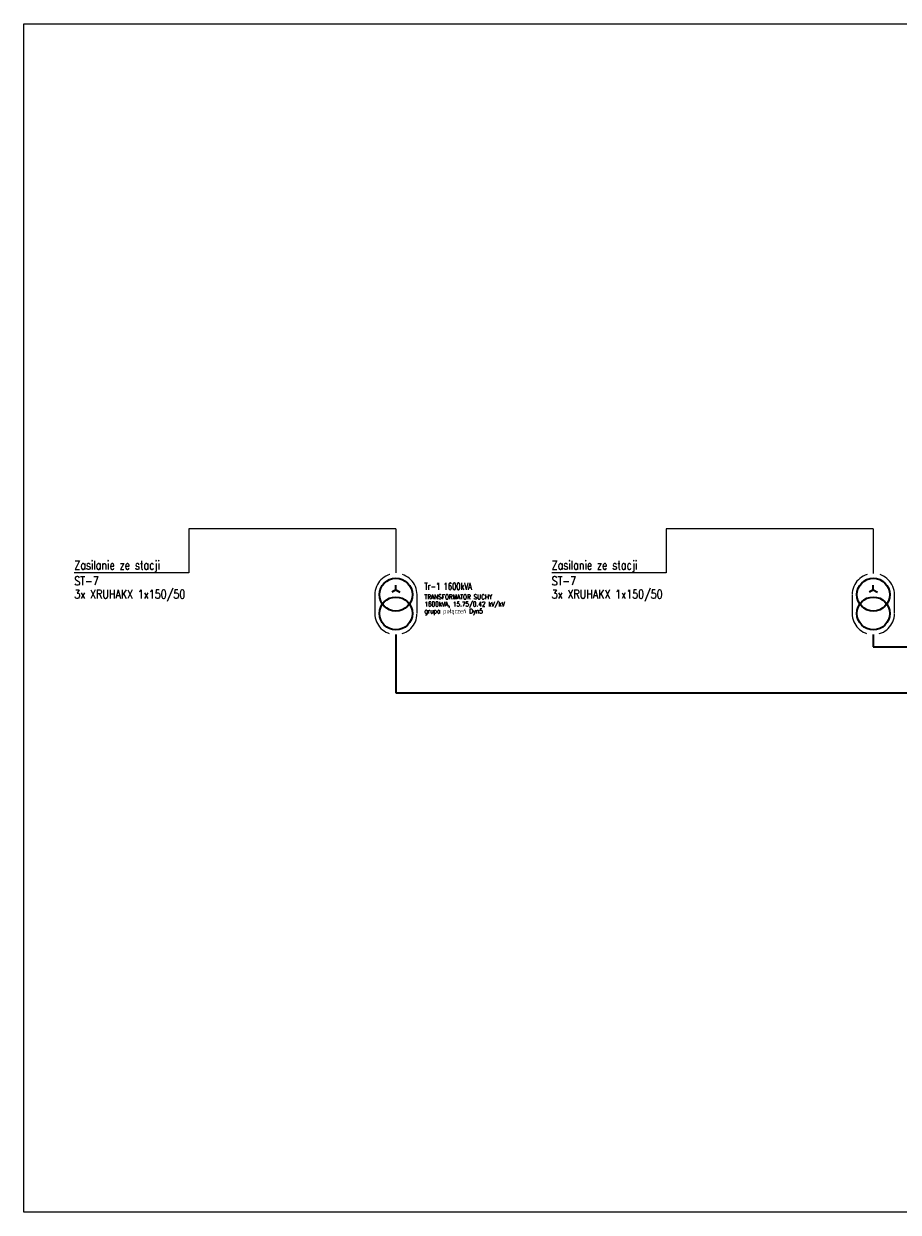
# Model space of a CAD drawing. Header units: millimetres. Extents: x -3526 to -1991, y 3916 to 4843.
# Tile 9 of 10: x -2401 to -2190, y 4556 to 4843. Entities that reach past the tile are written whole.
import ezdxf

# ---------------------------------------------------------------- set-up
doc = ezdxf.new("R2010")
doc.units = ezdxf.units.MM
for name, pattern in [('Caddy_Solid', [0]), ('DASHED2', [9.525, 6.35, -3.175]), ('New Line4', [0.8, 0.5, -0.3])]:
    doc.linetypes.add(name, pattern=pattern)
for name, color, linetype, lineweight in [('_E_x_tabelka', 7, 'Continuous', 25), ('_ELTECH_ELE1', 1, 'Continuous', 35), ('_ELTECH_ELE2', 6, 'Continuous', 25)]:
    doc.layers.add(name, color=color, linetype=linetype, lineweight=lineweight)
doc.styles.add('Romans', font='Romans.shx')
doc.styles.add('SIMPLEX', font='simplex.shx', dxfattribs={"width": 0.8, "height": 2})

msp = doc.modelspace()

# ---------------------------------------------------------------- linework, layer by layer
for p, q in [((-2361.04, 4721.34), (-2361.04, 4710.68)), ((-2311.04, 4721.34), (-2361.04, 4721.34)), ((-2245.75, 4721.34), (-2245.75, 4710.68)), ((-2195.74, 4721.34), (-2245.75, 4721.34)), ((-2361.04, 4710.68), (-2388.71, 4710.68)), ((-2245.75, 4710.68), (-2273.42, 4710.68))]:
    msp.add_line(p, q)
at = {"linetype": 'New Line4', "ltscale": 100}
for p, q in [((-2311.04, 4721.34), (-2311.04, 4710.68)), ((-2195.74, 4721.34), (-2195.74, 4710.52))]:
    msp.add_line(p, q, dxfattribs=at)
at = {"layer": '_E_x_tabelka'}
msp.add_lwpolyline([(-2400.91, 4843.28), (-1990.91, 4843.28), (-1990.91, 4556.28), (-2400.91, 4556.28)], close=True, dxfattribs=at)
at = {"layer": '_ELTECH_ELE1'}
for p, q in [((-2311.04, 4706.55), (-2311.04, 4707.69)), ((-2195.74, 4706.55), (-2195.74, 4707.69)), ((-2311.04, 4706.55), (-2312.02, 4705.99)), ((-2311.04, 4706.55), (-2310.06, 4705.99)), ((-2195.74, 4706.55), (-2196.72, 4705.99)), ((-2195.74, 4706.55), (-2194.76, 4705.99))]:
    msp.add_line(p, q, dxfattribs=at)
at = {"layer": '_ELTECH_ELE1', "linetype": 'Caddy_Solid'}
for p, q in [((-2311.04, 4695.78), (-2311.04, 4681.7)), ((-2195.74, 4695.78), (-2195.74, 4692.83)), ((-2195.74, 4692.83), (-2126.84, 4692.83)), ((-2311.04, 4681.7), (-2029.37, 4681.7))]:
    msp.add_line(p, q, dxfattribs=at)
at = {"layer": '_ELTECH_ELE1'}
for centre in [(-2311.04, 4705.42), (-2195.74, 4705.42), (-2311.04, 4700.88), (-2195.74, 4700.88)]:
    msp.add_circle(centre, 3.97, dxfattribs=at)
at = {"layer": '_ELTECH_ELE2', "linetype": 'DASHED2'}
for points in [[(-2305.94, 4700.88), (-2305.94, 4705.42, 1), (-2316.14, 4705.42), (-2316.14, 4700.88, 1)], [(-2190.64, 4700.88), (-2190.64, 4705.42, 1), (-2200.85, 4705.42), (-2200.85, 4700.88, 1)]]:
    msp.add_lwpolyline(points, format="xyb", close=True, dxfattribs=at)

# ---------------------------------------------------------------- texts
at = {"layer": '_ELTECH_ELE1'}
for s, height, style, width, p in [('Zasilanie ze stacji', 2.1, 'SIMPLEX', 0.8, (-2388.71, 4711.51)), ('Zasilanie ze stacji', 2.1, 'SIMPLEX', 0.8, (-2273.42, 4711.51)), ('ST-7', 2.1, 'SIMPLEX', 0.8, (-2388.71, 4707.7)), ('ST-7', 2.1, 'SIMPLEX', 0.8, (-2273.42, 4707.7)), ('Tr-1 1600kVA', 1.701, 'Romans', 0.7, (-2304.15, 4706.55))]:
    msp.add_text(s, height=height, dxfattribs=dict(at, style=style, width=width)).set_placement(p)
at = {"layer": '_ELTECH_ELE1', "color": 0, "style": 'SIMPLEX', "width": 0.8}
for p in [(-2388.71, 4704.48), (-2273.42, 4704.48)]:
    msp.add_text('3x XRUHAKX 1x150/50', height=2.1, dxfattribs=at).set_placement(p)
at = {"layer": '_ELTECH_ELE2', "style": 'SIMPLEX', "width": 0.8}
for s, p in [('TRANSFORMATOR SUCHY', (-2304.15, 4704.29)), ('grupa połączeń Dyn5', (-2304.15, 4700.88)), ('1600kVA, 15.75/0.42 kV/kV', (-2304.15, 4702.58))]:
    msp.add_text(s, height=1.134, dxfattribs=at).set_placement(p)

doc.saveas('drawing.dxf')
